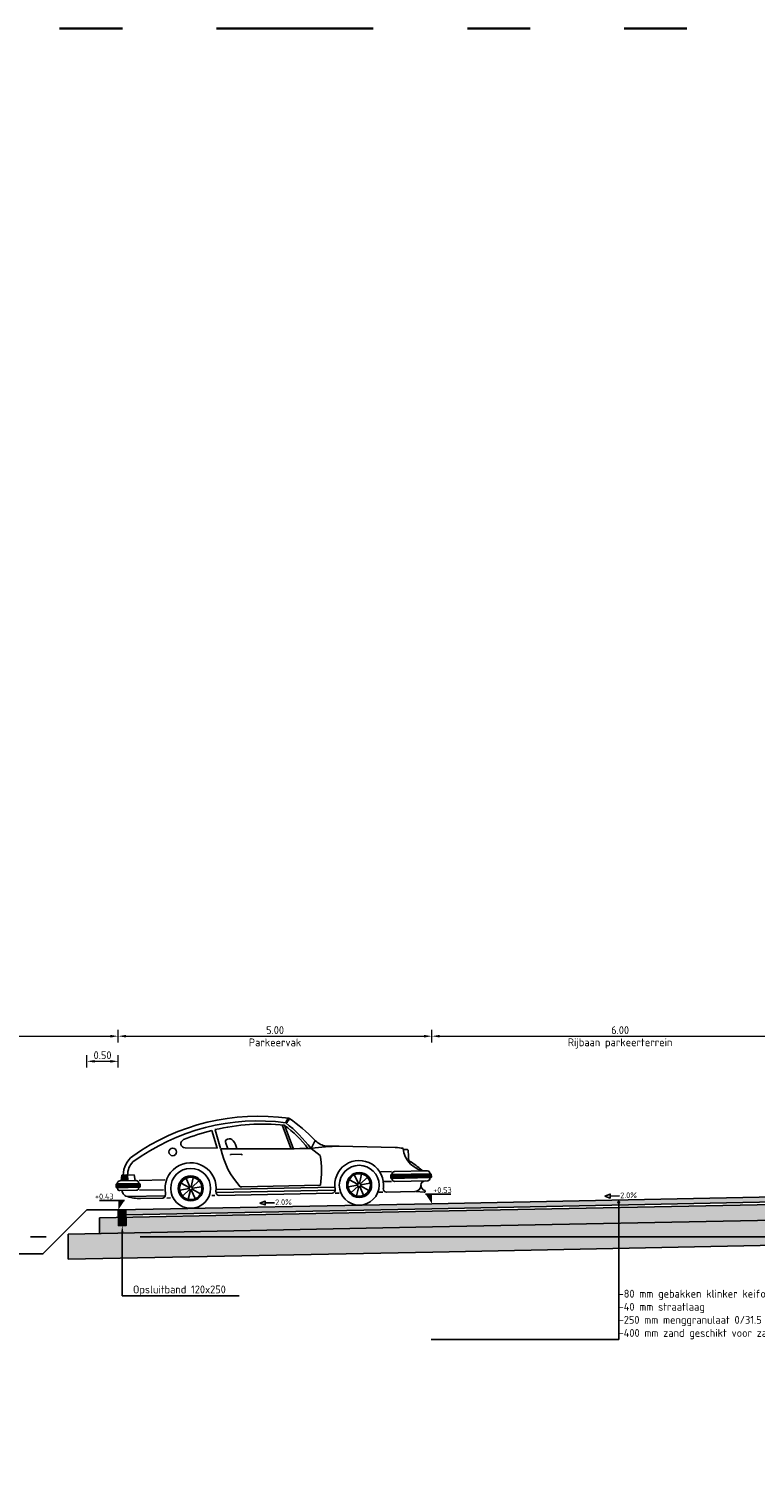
# Model space of a CAD drawing. Header units: metres. Extents: x 90794 to 91984, y 464666 to 465269.
# Tile 72 of 81: x 91493 to 91505, y 465098 to 465121. Entities that reach past the tile are written whole.
import ezdxf
from ezdxf import colors
from ezdxf.entities.mleader import LeaderData, LeaderLine
from ezdxf.math import Vec2, Vec3

# ---------------------------------------------------------------- set-up
doc = ezdxf.new("R2010")
doc.units = ezdxf.units.M
for name, pattern in [('AL-NAP_LIJN', [15.25, 12, -1.5, 0.25, -1.5]), ('AL-TEKENBLADGRENS', [11.5, 2.5, -1.5, 1, -1.5, 1, -1.5, 2.5]), ('XX-AFBREEK', [7, 4, -1, 1, -1])]:
    doc.linetypes.add(name, pattern=pattern)
for name, color, linetype, lineweight in [('N-WE-VH-KANTOPSLUITING-T25', 7, 'Continuous', 25), ('N-WE-VH-KANTOPSLUITING_OPSLUITBAND_120X250-SD', 150, 'Continuous', 25), ('N-WE-VH-VERHARDING-SD', 7, 'Continuous', 25), ('N-WE-VH-VERHARDING_BETONSTRAATSTEEN-AD-50', 9, 'Continuous', 18), ('N-WE-VH-VERHARDING_FUNDERING_GRANULAAT-AD-50', 252, 'Continuous', 18), ('N-WE-VH-VERHARDING_FUNDERING_ZAND-AD-50', 252, 'Continuous', 18), ('X-XX-AL-AANKLEDING-SD', 253, 'Continuous', 25), ('X-XX-AL-CONSTRUCTIELIJN-GD', 7, 'Continuous', 25), ('X-XX-AL-M', 7, 'Continuous', 18), ('X-XX-AL-NAP-GD', 7, 'AL-NAP_LIJN', 25), ('X-XX-AL-PEILMAAT-SD', 7, 'Continuous', 25), ('X-XX-AL-T25', 7, 'Continuous', 25), ('X-XX-AL-TEKENBLADGRENS-G', 7, 'AL-TEKENBLADGRENS', 35)]:
    doc.layers.add(name, color=color, linetype=linetype, lineweight=lineweight)
doc.layers.get('0').freeze()
doc.styles.add('NLCS-ISO', font='NLCS-ISO.ttf')
doc.styles.add('NLCS-ISO-M50-T25', font='NLCS-ISO.ttf', dxfattribs={"height": 0.125})
doc.dimstyles.new('NLCS-M50-T25-PIJL_L2_H1', dxfattribs={"dimscale": 0.05, "dimtxt": 2.5, "dimasz": 2.5, "dimexe": 2, "dimexo": 2, "dimgap": 0.7, "dimtad": 1, "dimzin": 0, "dimdsep": 46, "dimtxsty": 'NLCS-ISO-M50-T25', "dimcen": 0, "dimdle": 2, "dimclrd": 256, "dimclre": 256, "dimclrt": 256, "dimadec": 1, "dimazin": 0, "dimtfac": 1, "dimtdec": 3, "dimtofl": 0, "dimtmove": 0, "dimatfit": 3, "dimfxl": 2, "dimfxlon": 1, "dimtfillclr": 256, "dimtolj": 1, "dimtzin": 0, "dimlwd": -1, "dimlwe": -1, "dimarcsym": 0})

# ---------------------------------------------------------------- blocks, each defined once
blk = doc.blocks.new('SAL-AANKLEDING_AUTO1_ZIJAANZICHT-D')
for p, q in [((2.325, 1.296), (2.194, 0.927)), ((2.362, 1.301), (2.232, 0.927)), ((3.349, 0.947), (3.433, 1.247)), ((3.483, 1.235), (3.402, 0.952)), ((1.689, 0.955), (0.565, 0.907)), ((1.906, 0.918), (1.763, 0.802)), ((1.841, 1.043), (1.906, 0.918)), ((3.27, 1.047), (3.235, 0.94)), ((3.401, 0.95), (3.916, 0.966)), ((0.363, 0.86), (0.352, 0.667)), ((0.374, 0.873), (0.363, 0.86)), ((0.374, 0.873), (0.423, 0.873)), ((0.434, 0.86), (0.423, 0.873)), ((3.192, 0.847), (3.012, 0.847)), ((3.012, 0.847), (3.012, 0.835)), ((3.192, 0.835), (3.192, 0.847)), ((0, 0.463), (0, 0.427)), ((0.011, 0.463), (0.635, 0.463)), ((0.636, 0.475), (0.012, 0.475)), ((0.024, 0.487), (0.024, 0.475)), ((0.588, 0.523), (0.06, 0.523)), ((0.624, 0.475), (0.624, 0.487)), ((0.636, 0.523), (0.804, 0.523)), ((0.648, 0.427), (0.648, 0.463)), ((1.147, 0.347), (1.111, 0.49)), ((1.166, 0.344), (1.226, 0.481)), ((3.832, 0.347), (3.795, 0.49)), ((3.851, 0.344), (3.91, 0.481)), ((4.248, 0.463), (4.656, 0.463)), ((4.704, 0.463), (4.968, 0.463)), ((4.719, 0.464), (4.734, 0.554)), ((4.734, 0.554), (4.931, 0.554)), ((4.841, 0.464), (4.841, 0.554)), ((4.857, 0.464), (4.857, 0.554)), ((4.873, 0.464), (4.873, 0.554)), ((4.89, 0.464), (4.89, 0.554)), ((4.904, 0.464), (4.904, 0.554)), ((4.917, 0.464), (4.917, 0.554)), ((4.931, 0.554), (4.945, 0.464)), ((0.011, 0.451), (0.635, 0.451)), ((0.011, 0.439), (0.635, 0.439)), ((0.011, 0.427), (0.635, 0.427)), ((0.012, 0.415), (0.636, 0.415)), ((0.024, 0.415), (0.024, 0.403)), ((0.06, 0.367), (0.588, 0.367)), ((0.624, 0.403), (0.624, 0.415)), ((0.636, 0.367), (0.756, 0.367)), ((0.981, 0.344), (1.127, 0.324)), ((1.001, 0.231), (1.131, 0.306)), ((1.133, 0.338), (1.021, 0.437)), ((1.086, 0.157), (1.145, 0.295)), ((1.198, 0.148), (1.16, 0.295)), ((1.172, 0.302), (1.283, 0.205)), ((1.177, 0.333), (1.306, 0.407)), ((1.18, 0.317), (1.328, 0.297)), ((1.548, 0.295), (3.42, 0.295)), ((1.548, 0.247), (3.42, 0.247)), ((1.776, 0.331), (1.77, 0.331)), ((1.774, 0.331), (3.024, 0.331)), ((3.024, 0.331), (3.048, 0.331)), ((3.665, 0.344), (3.811, 0.324)), ((3.685, 0.231), (3.815, 0.306)), ((3.817, 0.338), (3.705, 0.437)), ((3.77, 0.157), (3.83, 0.295)), ((3.883, 0.148), (3.845, 0.295)), ((3.857, 0.302), (3.968, 0.205)), ((3.862, 0.333), (3.99, 0.407)), ((3.864, 0.317), (4.013, 0.297)), ((4.272, 0.307), (4.656, 0.307)), ((4.644, 0.403), (4.644, 0.367)), ((5.016, 0.415), (4.656, 0.415)), ((4.656, 0.403), (5.016, 0.403)), ((4.656, 0.391), (5.016, 0.391)), ((4.656, 0.379), (5.016, 0.379)), ((4.656, 0.367), (5.016, 0.367)), ((4.656, 0.355), (5.016, 0.355)), ((4.668, 0.415), (4.668, 0.427)), ((4.668, 0.343), (4.668, 0.355)), ((4.968, 0.307), (4.704, 0.307)), ((5.004, 0.427), (5.004, 0.415)), ((5.004, 0.355), (5.004, 0.343)), ((5.028, 0.367), (5.028, 0.403)), ((0.12, 0.187), (0.252, 0.199)), ((0.726, 0.199), (0.268, 0.198)), ((0.78, 0.199), (0.84, 0.199)), ((1.536, 0.199), (1.476, 0.199)), ((3.392, 0.199), (1.583, 0.199)), ((3.456, 0.199), (3.504, 0.199)), ((4.164, 0.175), (4.224, 0.175)), ((4.26, 0.211), (4.836, 0.211)), ((4.284, 0.175), (4.644, 0.175))]:
    blk.add_line(p, q)
for centre, radius in [((4.114, 0.907), 0.0603), ((1.153, 0.317), 0.317), ((1.153, 0.321), 0.199), ((1.153, 0.321), 0.179), ((3.84, 0.321), 0.318), ((3.838, 0.321), 0.199), ((3.838, 0.321), 0.179), ((1.153, 0.321), 0.0269), ((3.838, 0.321), 0.0269)]:
    blk.add_circle(centre, radius)
for centre, radius, start, end in [((3.899, -0.867), 2.809, 126.1007, 136.8623), ((2.192, 1.312), 0.0913, 15.2709, 58.1726), ((2.253, 1.386), 0.0183, 41.2824, 116.8587), ((2.803, -2.037), 3.487, 56.0235, 99.0356), ((2.15, 1.289), 0.159, 17.2869, 43.0251), ((2.808, -2.011), 3.385, 54.9456, 98.5636), ((3.846, -0.523), 2.415, 129.7451, 143.3534), ((3.481, -0.204), 1.893, 127.712, 143.5584), ((2.736, -2.018), 3.34, 77.9479, 97.0524), ((2.736, -2.018), 3.34, 68.9335, 77.0471), ((1.458, -2.925), 3.87, 83.4395, 90), ((1.598, 1.281), 0.34, 285.6839, 317.7865), ((1.908, 44.131), 43.212, 270, 271.9097), ((2.058, 1.196), 1.315, 318.8659, 348.9063), ((3.354, 0.903), 0.263, 141.7461, 172.946), ((3.198, 1.036), 0.0588, 122.054, 149.2373), ((3.21, 1.008), 0.0891, 59.0362, 119.2488), ((3.24, 1.056), 0.0316, 345.689, 57.7891), ((3.912, 1.035), 0.0687, 274.105, 69.3065), ((0.055, 0.906), 0.384, 272.5314, 357.6493), ((0.745, -0.035), 0.822, 118.5529, 136.1318), ((0.625, -0.045), 0.954, 93.6477, 101.2797), ((1.153, 0.322), 0.389, 350.8394, 189.2493), ((3.295, 0.588), 1.547, 172.058, 189.5634), ((3.84, 0.321), 0.407, 349.6918, 188.9975), ((4.527, 0.546), 0.382, 1.0933, 53.9307), ((4.557, 0.554), 0.283, 360, 46.5891), ((0.012, 0.463), 0.012, 90, 180), ((0.06, 0.487), 0.036, 90, 180), ((0.588, 0.487), 0.036, 0, 90), ((0.636, 0.463), 0.012, 0, 90), ((4.704, 0.427), 0.036, 90, 180), ((4.968, 0.427), 0.036, 0, 90), ((0.012, 0.427), 0.012, 180, 270), ((0.06, 0.403), 0.036, 180, 270), ((0.096, 0.295), 0.072, 0, 90), ((0.079, 0.295), 0.0888, 288.9246, 0), ((0.264, 0.295), 0.096, 180, 270), ((0.588, 0.403), 0.036, 270, 0), ((0.636, 0.427), 0.012, 270, 0), ((0.722, 0.248), 0.0486, 270, 10.3787), ((1.586, 0.25), 0.051, 169.0908, 268.058), ((3.389, 0.248), 0.0486, 270, 10.3787), ((4.306, 0.237), 0.0665, 170.759, 250.4987), ((4.656, 0.403), 0.012, 90, 180), ((4.656, 0.367), 0.012, 180, 270), ((4.704, 0.343), 0.036, 180, 270), ((4.836, 0.307), 0.096, 270, 0), ((4.968, 0.343), 0.036, 270, 0), ((5.016, 0.403), 0.012, 0, 90), ((5.016, 0.367), 0.012, 270, 0), ((0.114, 0.199), 0.0134, 116.5651, 296.5651), ((4.624, 0.881), 0.707, 271.581, 288.4349)]:
    blk.add_arc(centre, radius, start, end)
blk = doc.blocks.new('SAL-PEILMAAT_INFRACAD_H01-SOD')
blk.add_line((-2, 3), (6, 3))
blk.add_solid([(-2, 3), (0, 3), (0, 0)])
at = {"style": 'NLCS-ISO'}
blk.add_attdef('...', (0.4, 3.4), '', height=1.8, dxfattribs=at)
blk = doc.blocks.new('*D61')
at = {"layer": 'Defpoints', "color": 0, "transparency": 16777216}
for p in [(91494.417, 465104.959), (91490.017, 465102.192), (91494.417, 465102.192)]:
    blk.add_point(p, dxfattribs=at)
at = {"layer": 'X-XX-AL-M', "transparency": 16777216}
for p, q in [((91490.017, 465104.859), (91490.017, 465105.059)), ((91490.142, 465104.959), (91494.292, 465104.959)), ((91494.417, 465104.859), (91494.417, 465105.059))]:
    blk.add_line(p, q, dxfattribs=at)
for points in [[(91490.142, 465104.98), (91490.142, 465104.938), (91490.017, 465104.959)], [(91494.292, 465104.98), (91494.292, 465104.938), (91494.417, 465104.959)]]:
    blk.add_solid(points, dxfattribs=at)
at = {"layer": 'X-XX-AL-M', "transparency": 16777216, "char_height": 0.125, "attachment_point": 5, "style": 'NLCS-ISO-M50-T25'}
for s, insert in [('\\A1;4.40', (91492.217, 465105.056)), ('\\A1;Helofytenfilter', (91492.217, 465104.843))]:
    blk.add_mtext(s, dxfattribs=dict(at, insert=insert))
blk = doc.blocks.new('*D62')
at = {"layer": 'Defpoints', "color": 0, "transparency": 16777216}
for p in [(91499.417, 465104.959), (91494.417, 465102.192), (91499.417, 465102.292)]:
    blk.add_point(p, dxfattribs=at)
at = {"layer": 'X-XX-AL-M', "transparency": 16777216}
for p, q in [((91494.417, 465104.859), (91494.417, 465105.059)), ((91494.542, 465104.959), (91499.292, 465104.959)), ((91499.417, 465104.859), (91499.417, 465105.059))]:
    blk.add_line(p, q, dxfattribs=at)
for points in [[(91494.542, 465104.98), (91494.542, 465104.938), (91494.417, 465104.959)], [(91499.292, 465104.98), (91499.292, 465104.938), (91499.417, 465104.959)]]:
    blk.add_solid(points, dxfattribs=at)
at = {"layer": 'X-XX-AL-M', "transparency": 16777216, "char_height": 0.125, "attachment_point": 5, "style": 'NLCS-ISO-M50-T25'}
for s, insert in [('\\A1;5.00', (91496.917, 465105.056)), ('\\A1;Parkeervak', (91496.917, 465104.861))]:
    blk.add_mtext(s, dxfattribs=dict(at, insert=insert))
blk = doc.blocks.new('*D63')
at = {"layer": 'Defpoints', "color": 0, "transparency": 16777216}
for p in [(91505.417, 465104.959), (91505.417, 465102.412), (91499.417, 465102.292)]:
    blk.add_point(p, dxfattribs=at)
at = {"layer": 'X-XX-AL-M', "transparency": 16777216}
for p, q in [((91499.417, 465104.859), (91499.417, 465105.059)), ((91499.542, 465104.959), (91505.292, 465104.959)), ((91505.417, 465104.859), (91505.417, 465105.059))]:
    blk.add_line(p, q, dxfattribs=at)
for points in [[(91499.542, 465104.98), (91499.542, 465104.938), (91499.417, 465104.959)], [(91505.292, 465104.98), (91505.292, 465104.938), (91505.417, 465104.959)]]:
    blk.add_solid(points, dxfattribs=at)
at = {"layer": 'X-XX-AL-M', "transparency": 16777216, "char_height": 0.125, "attachment_point": 5, "style": 'NLCS-ISO-M50-T25'}
for s, insert in [('\\A1;6.00', (91502.417, 465105.056)), ('\\A1;Rijbaan parkeerterrein', (91502.417, 465104.843))]:
    blk.add_mtext(s, dxfattribs=dict(at, insert=insert))
blk = doc.blocks.new('*D80')
at = {"layer": 'Defpoints', "color": 0, "transparency": 16777216}
for p in [(91494.417, 465104.559), (91493.917, 465102.192), (91494.417, 465102.192)]:
    blk.add_point(p, dxfattribs=at)
at = {"layer": 'X-XX-AL-M', "transparency": 16777216}
for p, q in [((91493.917, 465104.459), (91493.917, 465104.659)), ((91494.417, 465104.459), (91494.417, 465104.659)), ((91494.042, 465104.559), (91494.292, 465104.559))]:
    blk.add_line(p, q, dxfattribs=at)
for points in [[(91494.042, 465104.58), (91494.042, 465104.538), (91493.917, 465104.559)], [(91494.292, 465104.58), (91494.292, 465104.538), (91494.417, 465104.559)]]:
    blk.add_solid(points, dxfattribs=at)
at = {"layer": 'X-XX-AL-M', "transparency": 16777216, "insert": (91494.167, 465104.656), "char_height": 0.125, "attachment_point": 5, "style": 'NLCS-ISO-M50-T25'}
blk.add_mtext('\\A1;0.50', dxfattribs=at)
blk = doc.blocks.new('*U148')
blk.add_lwpolyline([(-4.85, 1.28), (-3.12, 0.65), (-3.12, 1.91)], close=True)
blk.add_lwpolyline([(-0.16, 1.28), (-3.12, 1.28)])
at = {"style": 'NLCS-ISO'}
blk.add_attdef('AFSCHOT', (0.06, 0.53), '', height=1.8, dxfattribs=at)
blk = doc.blocks.new('N-SVH-KANTOPSLUITING_OPSLUITBAND_120X250-D')
blk.add_hatch(color=8).paths.add_polyline_path([(-0.12, -0.25), (0, -0.25), (0, 0), (-0.12, 0)])
at = {"flags": 128}
blk.add_lwpolyline([(-0.12, -0.25), (0, -0.25), (0, 0), (-0.12, 0)], close=True, dxfattribs=at)
blk = doc.blocks.new('_Dot')
at = {"color": 0, "linetype": 'ByBlock', "lineweight": -2}
blk.add_line((-0.5, 0), (-1, 0), dxfattribs=at)
at = {"color": 0, "linetype": 'ByBlock', "const_width": 0.5}
blk.add_lwpolyline([(-0.25, 0, 1), (0.25, 0, 1)], format="xyb", close=True, dxfattribs=at)

msp = doc.modelspace()

# ---------------------------------------------------------------- hatches: boundary and pattern name
at = {"layer": 'N-WE-VH-VERHARDING_BETONSTRAATSTEEN-AD-50'}
h = msp.add_hatch(color=256, dxfattribs=at)
h.dxf.hatch_style = 1
h.paths.add_polyline_path([(91518.417, 465102.592), (91521.415, 465102.532), (91531.415, 465102.332), (91537.415, 465102.212), (91542.295, 465102.114), (91542.297, 465102.194), (91537.417, 465102.292), (91531.417, 465102.412), (91521.417, 465102.612), (91518.417, 465102.672), (91515.417, 465102.612), (91505.417, 465102.412), (91499.417, 465102.292), (91494.537, 465102.194), (91494.538, 465102.114), (91499.418, 465102.212), (91505.418, 465102.332), (91515.418, 465102.532)])
at = {"layer": 'N-WE-VH-VERHARDING_FUNDERING_GRANULAAT-AD-50'}
h = msp.add_hatch(dxfattribs=at)
h.set_pattern_fill('AVH-FUNDERING_GRANULAAT_MENG_01-SO', color=256, scale=0.05, pattern_type=2)
h.set_pattern_definition([(50, (91546.81656, 465102.04668), (0.3586301, -0.031376), [0.0375, -0.4125]), (355, (91546.81656, 465102.04668), (-0.0693757, 0.376096), [0.03, -0.33]), (100.4514, (91546.84644, 465102.04406), (0.2892547, 0.3447198), [0.03187, -0.350571]), (46.1842, (91546.81656, 465102.14668), (0.5336205, -0.0827595), [0.05625, -0.61875]), (96.6356, (91546.861, 465102.1398), (0.4673314, 0.487059), [0.047805, -0.5258565]), (351.1842, (91546.81656, 465102.1467), (0.467331, 0.4870593), [0.045, -0.495]), (21, (91546.86656, 465102.12168), (0.2984535, -0.2013094), [0.0375, -0.4125]), (326, (91546.86656, 465102.12168), (0.1216577, 0.362575), [0.03, -0.33]), (71.4514, (91546.89143, 465102.1049), (0.4201113, 0.1612652), [0.03187, -0.350571]), (37.5, (91546.81656, 465102.04668), (0.00607993, 0.16644693), [0, -0.326, 0, -0.335, 0, -0.33125]), (7.5, (91546.81656, 465102.04668), (0.13153477, 0.19720586), [0, -0.191, 0, -0.3185, 0, -0.12625]), (327.5, (91546.70506, 465102.04668), (0.26691122, -0.01127744), [0, -0.125, 0, -0.39, 0, -0.5175]), (317.5, (91546.65506, 465102.04668), (0.2915931, 0.0500525), [0, -0.1625, 0, -0.259, 0, -0.3675])])
h.paths.add_polyline_path([(91521.414, 465102.492), (91518.417, 465102.552), (91515.419, 465102.492), (91505.419, 465102.292), (91499.419, 465102.172), (91494.117, 465102.066), (91494.117, 465101.816), (91499.424, 465101.922), (91505.424, 465102.042), (91515.424, 465102.242), (91518.417, 465102.302), (91521.409, 465102.242), (91531.409, 465102.042), (91537.409, 465101.922), (91542.717, 465101.816), (91542.717, 465102.066), (91537.414, 465102.172), (91531.414, 465102.292)])
at = {"layer": 'N-WE-VH-VERHARDING_FUNDERING_ZAND-AD-50'}
h = msp.add_hatch(dxfattribs=at)
h.set_pattern_fill('AVH-FUNDERING_ZAND-SO', color=256, scale=0.05, pattern_type=2)
h.set_pattern_definition([(37.5, (0, 0), (-0.003149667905, 0.096341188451), [0, -0.076, 0, -0.085, 0, -0.08125]), (7.5, (0, 0), (0.088488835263, 0.14110730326), [0, -0.041, 0, -0.0685, 0, -0.02625]), (327.5, (-0.0615, 0), (0.155707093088, 0.000282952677), [0, -0.025, 0, -0.09, 0, -0.1175]), (317.5, (-0.0615, 0), (0.15030633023, 0.043883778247), [0, -0.0125, 0, -0.059, 0, -0.0675])])
h.paths.add_polyline_path([(91543.217, 465101.806), (91537.409, 465101.922), (91531.409, 465102.042), (91521.409, 465102.242), (91518.417, 465102.302), (91515.424, 465102.242), (91505.424, 465102.042), (91499.424, 465101.922), (91493.617, 465101.806), (91493.617, 465101.406), (91499.432, 465101.522), (91505.432, 465101.642), (91515.432, 465101.842), (91518.417, 465101.902), (91521.401, 465101.842), (91531.401, 465101.642), (91537.401, 465101.522), (91543.217, 465101.406)])

# ---------------------------------------------------------------- linework, layer by layer
at = {"layer": 'X-XX-AL-CONSTRUCTIELIJN-GD', "flags": 128}
for points in [[(91491.317, 465101.492), (91493.217, 465101.492), (91493.917, 465102.192), (91494.417, 465102.192), (91499.417, 465102.292), (91505.417, 465102.412), (91515.417, 465102.612), (91518.417, 465102.672), (91521.417, 465102.612), (91531.417, 465102.412), (91537.417, 465102.292), (91542.417, 465102.192), (91542.917, 465102.192), (91543.617, 465101.492), (91545.617, 465101.492), (91546.317, 465102.192), (91546.817, 465102.192), (91548.317, 465102.222), (91551.317, 465102.282), (91552.817, 465102.312)], [(91542.295, 465102.114), (91537.415, 465102.212), (91531.415, 465102.332), (91521.415, 465102.532), (91518.417, 465102.592), (91515.418, 465102.532), (91505.418, 465102.332), (91499.418, 465102.212), (91494.538, 465102.114)], [(91542.717, 465102.066), (91537.414, 465102.172), (91531.414, 465102.292), (91521.414, 465102.492), (91518.417, 465102.552), (91515.419, 465102.492), (91505.419, 465102.292), (91499.419, 465102.172), (91494.117, 465102.066)], [(91543.217, 465101.806), (91537.409, 465101.922), (91531.409, 465102.042), (91521.409, 465102.242), (91518.417, 465102.302), (91515.424, 465102.242), (91505.424, 465102.042), (91499.424, 465101.922), (91493.617, 465101.806)], [(91494.517, 465102.194), (91494.519, 465102.074)], [(91494.117, 465102.066), (91494.117, 465101.816)], [(91543.217, 465101.406), (91537.401, 465101.522), (91531.401, 465101.642), (91521.401, 465101.842), (91518.417, 465101.902), (91515.432, 465101.842), (91505.432, 465101.642), (91499.432, 465101.522), (91493.617, 465101.406)], [(91493.617, 465101.806), (91493.617, 465101.406)]]:
    msp.add_lwpolyline(points, dxfattribs=at)
at = {"layer": 'X-XX-AL-NAP-GD', "flags": 128}
msp.add_lwpolyline([(91479.517, 465101.762), (91556.617, 465101.762)], dxfattribs=at)
at = {"layer": 'X-XX-AL-TEKENBLADGRENS-G', "flags": 128}
msp.add_lwpolyline([(91468.983, 465121.005), (91970.06, 465121.005), (91970.06, 464666.448), (91468.983, 464666.448)], close=True, dxfattribs=at)

# ---------------------------------------------------------------- block references
at = {"layer": 'N-WE-VH-KANTOPSLUITING_OPSLUITBAND_120X250-SD', "rotation": 1.145762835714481}
msp.add_blockref('N-SVH-KANTOPSLUITING_OPSLUITBAND_120X250-D', (91494.537, 465102.194), dxfattribs=at)
at = {"layer": 'N-WE-VH-VERHARDING-SD', "xscale": 0.05000000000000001, "yscale": 0.05000000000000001, "zscale": 0.05000000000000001, "rotation": 1.145762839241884}
for p in [(91496.917, 465102.242), (91502.417, 465102.352)]:
    msp.add_blockref('*U148', p, dxfattribs=at).add_auto_attribs({'AFSCHOT': '2.0%'})
at = {"layer": 'X-XX-AL-AANKLEDING-SD', "xscale": -1, "rotation": 1.15}
msp.add_blockref('SAL-AANKLEDING_AUTO1_ZIJAANZICHT-D', (91499.417, 465102.292), dxfattribs=at)
at = {"layer": 'X-XX-AL-PEILMAAT-SD', "linetype": 'XX-AFBREEK'}
ref = msp.add_blockref('SAL-PEILMAAT_INFRACAD_H01-SOD', (91494.417, 465102.192), dxfattribs=dict(at, xscale=-0.05, yscale=0.05, zscale=0.05))
ref.add_attrib('...', '+0.43', (91494.046, 465102.362), dxfattribs={"layer": '0', "height": 0.09, "style": 'NLCS-ISO'})
at = {"layer": 'X-XX-AL-PEILMAAT-SD', "linetype": 'XX-AFBREEK', "xscale": 0.05, "yscale": 0.05, "zscale": 0.05}
msp.add_blockref('SAL-PEILMAAT_INFRACAD_H01-SOD', (91499.417, 465102.292), dxfattribs=at).add_auto_attribs({'...': '+0.53'})

# ---------------------------------------------------------------- dimensions: what is measured, and where the dimension line sits
at = {"layer": 'X-XX-AL-M'}
for base, p1, p2, text, override, picture, middle in [((91494.417, 465104.959), (91490.017, 465102.192), (91494.417, 465102.192), '<>\\XHelofytenfilter', {"dimtmove": 0}, '*D61', (91492.217, 465104.959)), ((91499.417, 465104.959), (91494.417, 465102.192), (91499.417, 465102.292), '<>\\XParkeervak', {"dimtmove": 1}, '*D62', (91496.917, 465104.959)), ((91505.417, 465104.959), (91499.417, 465102.292), (91505.417, 465102.412), '<>\\XRijbaan parkeerterrein', {"dimtmove": 1}, '*D63', (91502.417, 465104.959))]:
    dim = msp.add_linear_dim(base=base, p1=p1, p2=p2, text=text, dimstyle='NLCS-M50-T25-PIJL_L2_H1', override=override, dxfattribs=at)
    dim.commit()
    dim.dimension.update_dxf_attribs({"geometry": picture, "text_midpoint": middle})
dim = msp.add_linear_dim(base=(91494.417, 465104.559), p1=(91493.917, 465102.192), p2=(91494.417, 465102.192), dimstyle='NLCS-M50-T25-PIJL_L2_H1', override={"dimtmove": 0}, dxfattribs=at)
dim.commit()
dim.dimension.update_dxf_attribs({"geometry": '*D80', "text_midpoint": (91494.167, 465104.656)})

# ---------------------------------------------------------------- leaders
at = {"layer": 'N-WE-VH-KANTOPSLUITING-T25'}
ml = msp.add_multileader_mtext('Standard', dxfattribs=at)
ml.set_content('Opsluitband 120x250', color=256, style='NLCS-ISO-M50-T25')
ml.set_leader_properties(color=256, linetype='ByLayer', lineweight=-1)
ml.build(insert=Vec2(0, 0))
ml.multileader.update_dxf_attribs({"text_left_attachment_type": 5, "text_right_attachment_type": 5, "dogleg_length": 0.125, "arrow_head_size": 0.125})
ctx = ml.context
ctx.base_point, ctx.char_height, ctx.arrow_head_size, ctx.landing_gap_size, ctx.plane_origin = Vec3(91494.607, 465100.826), 0.125, 0.125, 0.045, Vec3(91494.19, 465101.532)
ctx.left_attachment, ctx.right_attachment = 5, 5
notes = []
notes.append((ctx, [(0, (1, 1, 0), (91494.482, 465100.826), (1, 0), 0.125, [(0, [(91494.482, 465101.943)], 0, [])])]))
ctx.mtext.insert, ctx.mtext.flow_direction = Vec3(91494.652, 465100.989), 5
at = {"layer": 'X-XX-AL-T25'}
ml = msp.add_multileader_mtext('Standard', dxfattribs=at)
ml.set_content('\\pxsa1;-80 mm gebakken klinker keiformaat\\P-40 mm straatlaag\\P-250 mm menggranulaat 0/31.5\\P-400 mm zand geschikt voor zandbed', color=256, style='NLCS-ISO-M50-T25')
ml.set_leader_properties(color=256, linetype='ByLayer', lineweight=-1)
ml.set_arrow_properties(name='DOT')
ml.build(insert=Vec2(0, 0))
ml.multileader.update_dxf_attribs({"has_dogleg": 0, "text_left_attachment_type": 4, "text_right_attachment_type": 5, "dogleg_length": 0.125, "arrow_head_size": 0.05})
ctx = ml.context
ctx.base_point, ctx.char_height, ctx.arrow_head_size, ctx.landing_gap_size, ctx.plane_origin = Vec3(91502.394, 465100.13), 0.125, 0.05, 0, Vec3(91501.88, 465100.915)
ctx.left_attachment, ctx.right_attachment = 4, 5
notes.append((ctx, [(0, (1, 1, 0), (91502.269, 465100.13), (1, 0), 0.125, [(4, [(91502.394, 465102.314), (91502.394, 465101.68), (91502.394, 465102.254), (91502.394, 465102.117)], 0, [])])]))
ctx.mtext.insert, ctx.mtext.flow_direction = Vec3(91502.394, 465100.921), 5
for ctx, leaders in notes:
    for number, flags, end, landing, length, lines in leaders:
        leader = LeaderData()
        leader.index, (leader.has_last_leader_line, leader.has_dogleg_vector, leader.attachment_direction) = number, flags
        leader.last_leader_point, leader.dogleg_vector, leader.dogleg_length = Vec3(end), Vec3(landing), length
        for number, points, colour, breaks in lines:
            line = LeaderLine()
            line.index, line.vertices, line.color, line.breaks = number, Vec3.list(points), colors.encode_raw_color(colour), breaks
            leader.lines.append(line)
        ctx.leaders.append(leader)

doc.saveas('drawing.dxf')
